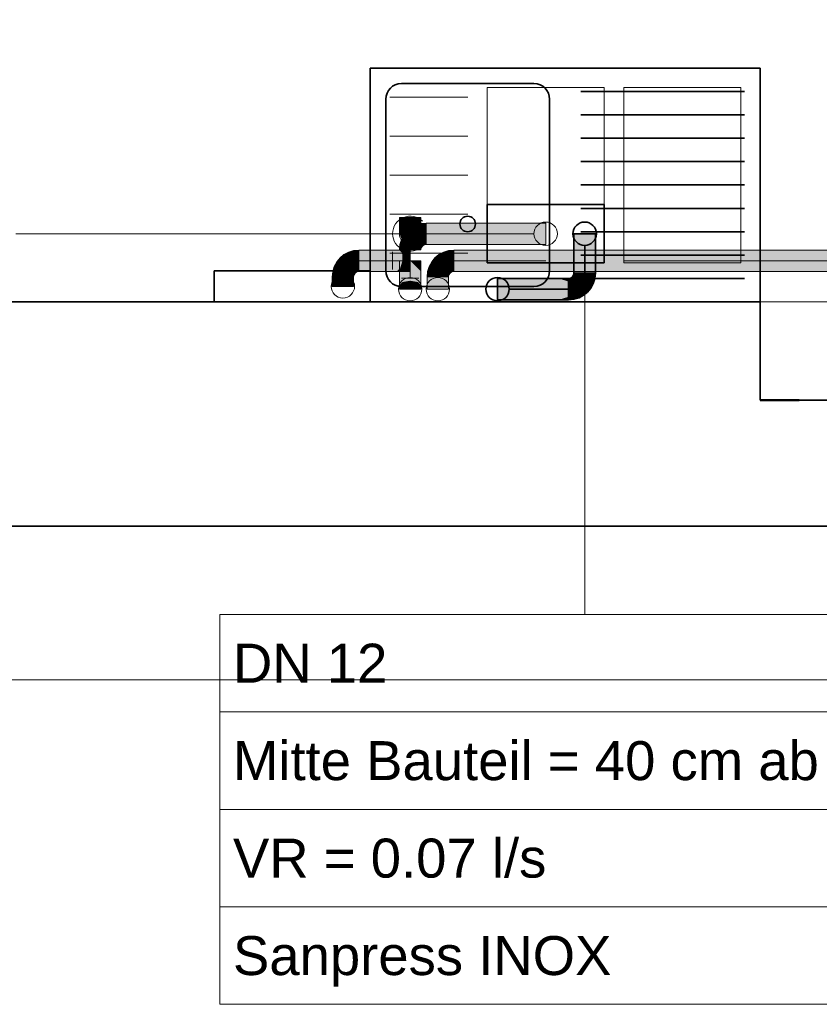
# Model space of a CAD drawing. Extents: x -155 to 515, y -70 to 524.
# Tile 5 of 9: x 218 to 259, y 185 to 236. Entities that reach past the tile are written whole.
import ezdxf
from ezdxf.lldxf.tags import DXFTag

# ---------------------------------------------------------------- set-up
doc = ezdxf.new("R2010")
doc.units = 0
doc.layers.get('0').update_dxf_attribs({"lineweight": 5})
for name, color, linetype, lineweight in [('0-Shading', 7, 'Continuous', 5), ('5_OG-BESTAND', 7, 'Continuous', 25), ('5_OG-HLSE', 7, 'Continuous', 25)]:
    doc.layers.add(name, color=color, linetype=linetype, lineweight=lineweight)
doc.layers.add('S_Einrichtung', color=7, linetype='Continuous', lineweight=35, true_color=0x9dff9d, plot=False)
for name, color, linetype, lineweight, true_color in [('S_Kaltwasser', 7, 'Continuous', 18, 0x006000), ('S_Kaltwasser_Beschriftung', 7, 'Continuous', 18, 0x005e00), ('S_Warmwasser', 1, 'fein_strichliert', 35, 0xff0000), ('S_Warmwasser_Beschriftung', 1, 'Continuous', 18, 0xff0000), ('X_Geometrie', 3, 'Continuous', 50, 0x00ff00)]:
    doc.layers.add(name, color=color, linetype=linetype, lineweight=lineweight, true_color=true_color)
doc.styles.get("Standard").update_dxf_attribs({"font": 'arial.ttf'})
tags = doc.linetypes.add('fein_strichliert', pattern=[4, 1, -2, 1]).pattern_tags.tags
tags[8:9] = [DXFTag(74, 4), DXFTag(75, 0), DXFTag(340, '0'), DXFTag(46, 0.0), DXFTag(50, 0.0), DXFTag(44, 0.0), DXFTag(45, 0.0)]
tags[6:7] = [DXFTag(74, 4), DXFTag(75, 0), DXFTag(340, '0'), DXFTag(46, 0.0), DXFTag(50, 0.0), DXFTag(44, 0.0), DXFTag(45, 0.0)]
tags[4:5] = [DXFTag(74, 4), DXFTag(75, 0), DXFTag(340, '0'), DXFTag(46, 0.0), DXFTag(50, 0.0), DXFTag(44, 0.0), DXFTag(45, 0.0)]
tags = doc.linetypes.add('PUNKT2_S9', pattern=[0.0005, 0, -0.0005]).pattern_tags.tags
tags[6:7] = [DXFTag(74, 4), DXFTag(75, 0), DXFTag(340, '0'), DXFTag(46, 1.0), DXFTag(50, 0.0), DXFTag(44, 0.0), DXFTag(45, 0.0)]
tags[4:5] = [DXFTag(74, 4), DXFTag(75, 0), DXFTag(340, '0'), DXFTag(46, 1.0), DXFTag(50, 0.0), DXFTag(44, 0.0), DXFTag(45, 0.0)]

# ---------------------------------------------------------------- blocks, each defined once
blk = doc.blocks.new('Shading-A06HT289NL', base_point=(238.822, 223.048))
at = {"layer": '0-Shading', "color": 98, "true_color": 0x004200}
for points in [[(238.045, 225.646), (237.884, 225.646), (238.045, 225.332), (237.884, 225.433)], [(238.944, 225.169), (238.903, 225.324), (238.652, 225.047), (238.571, 225.187)], [(238.984, 225.646), (238.822, 225.646), (238.984, 225.433), (238.822, 225.332)], [(239.259, 225.21), (239.259, 225.371), (238.944, 225.169), (238.903, 225.324)], [(245.383, 225.21), (245.383, 225.371), (239.259, 225.21), (239.259, 225.371)], [(238.207, 224.603), (238.4, 224.854), (238.073, 224.691), (238.286, 224.968)], [(238.652, 225.047), (238.571, 225.187), (238.4, 224.854), (238.286, 224.968)], [(238.086, 224.31), (237.93, 224.352), (238.045, 223.996), (237.884, 223.996)], [(238.207, 224.603), (238.068, 224.684), (238.086, 224.31), (237.93, 224.352)], [(238.073, 224.691), (238.068, 224.684), (238.08, 224.677)], [(238.207, 224.603), (238.073, 224.691), (238.08, 224.677)], [(238.954, 224.3), (238.95, 224.304), (238.881, 224.214)], [(238.886, 224.211), (238.962, 224.292), (238.881, 224.214), (238.954, 224.3)], [(239.02, 224.134), (239.064, 224.191), (238.886, 224.211), (238.962, 224.292)], [(239.049, 224.359), (239.04, 224.374), (238.954, 224.3), (238.95, 224.304)], [(238.962, 224.292), (239.057, 224.346), (238.954, 224.3), (239.049, 224.359)], [(239.064, 224.191), (239.121, 224.234), (238.962, 224.292), (239.057, 224.346)], [(239.158, 224.37), (239.146, 224.417), (239.057, 224.346), (239.04, 224.374)], [(239.121, 224.234), (239.187, 224.262), (239.057, 224.346), (239.158, 224.37)], [(239.259, 224.271), (239.259, 224.432), (239.187, 224.262), (239.146, 224.417)], [(239.259, 224.271), (241.227, 224.271), (239.259, 224.432), (242.165, 224.432)], [(241.227, 224.271), (245.383, 224.271), (242.165, 224.432), (245.383, 224.432)], [(234.835, 223.584), (234.949, 223.47), (235.12, 223.802), (235.201, 223.663)], [(235.12, 223.802), (235.201, 223.663), (235.452, 223.94), (235.494, 223.784)], [(235.452, 223.94), (235.494, 223.784), (235.808, 223.986), (235.808, 223.825)], [(237.882, 223.986), (235.808, 223.986), (238.022, 223.825), (235.808, 223.825)], [(238.434, 223.986), (237.882, 223.986), (238.434, 223.825), (238.022, 223.825)], [(238.993, 224.067), (238.837, 224.109), (238.984, 223.996), (238.822, 223.996)], [(238.886, 224.211), (238.881, 224.214), (238.837, 224.109)], [(238.993, 224.067), (239.02, 224.134), (238.837, 224.109), (238.886, 224.211)], [(240.071, 223.663), (239.99, 223.802), (239.819, 223.47), (239.705, 223.584)], [(240.364, 223.784), (240.322, 223.94), (240.071, 223.663), (239.99, 223.802)], [(240.678, 223.825), (240.678, 223.986), (240.364, 223.784), (240.322, 223.94)], [(240.678, 223.825), (250.381, 223.825), (240.678, 223.986), (250.542, 223.986)], [(250.381, 223.825), (280.394, 223.825), (250.542, 223.986), (280.394, 223.986)], [(234.617, 223.299), (234.48, 222.967), (234.686, 223.048), (234.542, 222.951)], [(234.617, 223.299), (234.756, 223.218), (234.835, 223.584), (234.949, 223.47)], [(234.617, 223.299), (234.686, 223.048), (234.756, 223.218)], [(238.045, 222.343), (238.045, 223.436), (237.884, 222.182), (237.884, 223.436)], [(238.822, 223.048), (238.874, 222.996), (238.822, 223.436)], [(238.822, 223.436), (238.874, 222.996), (238.984, 223.436), (238.984, 222.886)], [(239.556, 223.048), (239.626, 223.218), (239.35, 222.967), (239.487, 223.299)], [(239.819, 223.47), (239.705, 223.584), (239.626, 223.218), (239.487, 223.299)], [(234.433, 222.611), (234.594, 222.611), (234.48, 222.967), (234.635, 222.926)], [(234.542, 222.951), (234.635, 222.926), (234.686, 223.048)], [(235.43, 222.829), (235.387, 222.724), (235.435, 222.826)], [(235.387, 222.724), (235.542, 222.683), (235.435, 222.826), (235.57, 222.749)], [(235.504, 222.916), (235.499, 222.92), (235.43, 222.829)], [(235.512, 222.908), (235.504, 222.916), (235.435, 222.826), (235.43, 222.829)], [(235.435, 222.826), (235.57, 222.749), (235.512, 222.908), (235.613, 222.806)], [(235.593, 222.984), (235.59, 222.989), (235.499, 222.92)], [(235.504, 222.916), (235.598, 222.974), (235.499, 222.92), (235.593, 222.984)], [(235.606, 222.961), (235.598, 222.974), (235.512, 222.908), (235.504, 222.916)], [(235.512, 222.908), (235.613, 222.806), (235.606, 222.961), (235.67, 222.85)], [(235.703, 223.001), (235.695, 223.033), (235.598, 222.974), (235.59, 222.989)], [(235.708, 222.985), (235.703, 223.001), (235.606, 222.961), (235.598, 222.974)], [(235.606, 222.961), (235.67, 222.85), (235.708, 222.985), (235.737, 222.877)], [(235.808, 223.048), (235.695, 223.033), (235.808, 222.981), (235.708, 222.985)], [(235.708, 222.985), (235.737, 222.877), (235.808, 222.981), (235.808, 222.886)], [(237.92, 223.048), (235.808, 223.048), (237.737, 222.886), (235.808, 222.886)], [(238.045, 223.048), (237.92, 223.048), (237.884, 222.886), (237.737, 222.886)], [(238.434, 222.886), (238.434, 223.048), (237.884, 222.886), (238.045, 223.048)], [(238.822, 223.048), (238.968, 222.198), (238.874, 222.996)], [(238.822, 222.343), (238.968, 222.198), (238.822, 223.048)], [(238.874, 222.996), (238.968, 222.198), (238.984, 222.886), (238.984, 222.182)], [(239.464, 222.611), (239.339, 222.886), (239.303, 222.611)], [(239.412, 222.951), (239.35, 222.967), (239.339, 222.886)], [(239.464, 222.611), (239.505, 222.926), (239.339, 222.886), (239.412, 222.951)], [(239.556, 223.048), (239.35, 222.967), (239.412, 222.951)], [(239.505, 222.926), (239.556, 223.048), (239.412, 222.951)], [(240.44, 222.749), (240.3, 222.829), (240.412, 222.683), (240.257, 222.724)], [(240.483, 222.806), (240.369, 222.92), (240.44, 222.749), (240.3, 222.829)], [(240.54, 222.85), (240.46, 222.989), (240.483, 222.806), (240.369, 222.92)], [(240.607, 222.877), (240.565, 223.033), (240.54, 222.85), (240.46, 222.989)], [(240.678, 222.886), (240.678, 223.048), (240.607, 222.877), (240.565, 223.033)], [(240.678, 222.886), (250.542, 222.886), (240.678, 223.048), (250.381, 223.048)], [(250.381, 223.048), (250.542, 222.886), (274.486, 223.048), (272.039, 222.886)], [(234.433, 222.611), (234.433, 222.182), (234.594, 222.611), (234.594, 222.343)], [(234.433, 222.182), (234.433, 222.121), (234.594, 222.343), (234.594, 222.121)], [(235.372, 222.611), (235.533, 222.611), (235.387, 222.724), (235.542, 222.683)], [(235.372, 222.611), (235.372, 222.343), (235.533, 222.611), (235.533, 222.182)], [(235.372, 222.343), (235.372, 222.121), (235.533, 222.182), (235.533, 222.121)], [(238.045, 221.978), (238.045, 222.343), (237.884, 221.978), (237.884, 222.182)], [(238.984, 221.978), (238.984, 222.182), (238.822, 221.978), (238.822, 222.343)], [(239.464, 222.611), (239.303, 222.611), (239.464, 221.978), (239.303, 221.978)], [(240.412, 222.683), (240.257, 222.724), (240.403, 222.611), (240.242, 222.611)], [(240.403, 222.611), (240.242, 222.611), (240.403, 221.978), (240.242, 221.978)]]:
    blk.add_solid(points, dxfattribs=at)
at = {"layer": '0-Shading', "color": 98, "true_color": 0x004100}
for points in [[(238.045, 225.242), (238.045, 225.332), (237.884, 225.39), (237.884, 225.433)], [(238.045, 225.039), (238.045, 225.242), (237.884, 225.234), (237.884, 225.39)], [(238.984, 225.39), (238.984, 225.433), (238.822, 225.242), (238.822, 225.332)], [(238.984, 225.234), (238.984, 225.39), (238.822, 225.039), (238.822, 225.242)]]:
    blk.add_solid(points, dxfattribs=at)
at = {"layer": '0-Shading', "color": 98, "true_color": 0x005c00}
for points in [[(238.434, 225.646), (238.045, 225.646), (238.434, 225.29), (238.045, 225.332)], [(238.822, 225.646), (238.434, 225.646), (238.822, 225.332), (238.434, 225.29)], [(238.207, 224.603), (238.409, 224.528), (238.4, 224.854), (238.61, 224.644)], [(238.831, 224.736), (238.652, 225.047), (238.61, 224.644), (238.4, 224.854)], [(239.045, 224.793), (238.944, 225.169), (238.831, 224.736), (238.652, 225.047)], [(238.846, 224.711), (239.045, 224.793), (238.831, 224.736)], [(239.12, 224.513), (239.045, 224.793), (238.965, 224.504), (238.846, 224.711)], [(239.259, 224.821), (239.259, 225.21), (239.045, 224.793), (238.944, 225.169)], [(239.259, 224.515), (239.259, 224.821), (239.12, 224.513), (239.045, 224.793)], [(245.383, 224.884), (245.383, 225.21), (239.259, 224.884), (239.259, 225.21)], [(239.259, 224.884), (239.259, 224.821), (242.491, 224.884), (242.554, 224.821)], [(239.259, 224.432), (242.165, 224.432), (239.259, 224.821), (242.554, 224.821)], [(242.165, 224.432), (245.383, 224.432), (242.554, 224.821), (245.383, 224.821)], [(242.554, 224.821), (245.383, 224.821), (242.491, 224.884), (245.383, 224.884)], [(238.462, 224.21), (238.086, 224.31), (238.434, 223.996), (238.045, 223.996)], [(238.462, 224.21), (238.177, 224.53), (238.086, 224.31)], [(238.177, 224.53), (238.361, 224.498), (238.207, 224.603), (238.373, 224.507)], [(238.462, 224.21), (238.544, 224.409), (238.177, 224.53), (238.401, 224.491)], [(238.409, 224.528), (238.207, 224.603), (238.373, 224.507)], [(238.361, 224.498), (238.401, 224.491), (238.373, 224.507)], [(238.373, 224.507), (238.512, 224.49), (238.409, 224.528)], [(238.373, 224.507), (238.401, 224.491), (238.512, 224.49), (238.494, 224.477)], [(238.544, 224.409), (238.586, 224.463), (238.401, 224.491)], [(238.61, 224.644), (238.409, 224.528), (238.655, 224.6), (238.512, 224.49)], [(238.462, 224.21), (238.47, 224.207), (238.542, 224.405), (238.683, 224.263)], [(238.494, 224.477), (238.586, 224.463), (238.512, 224.49)], [(238.512, 224.49), (238.586, 224.463), (238.655, 224.6), (238.675, 224.579)], [(238.551, 224.404), (238.544, 224.409), (238.542, 224.405)], [(238.542, 224.405), (238.683, 224.263), (238.551, 224.404), (238.761, 224.283)], [(238.544, 224.409), (238.551, 224.404), (238.586, 224.463), (238.656, 224.404)], [(238.656, 224.404), (238.551, 224.404), (238.789, 224.292), (238.761, 224.283)], [(238.769, 224.486), (238.675, 224.579), (238.586, 224.463)], [(238.586, 224.463), (238.656, 224.404), (238.769, 224.486), (238.852, 224.402)], [(238.61, 224.644), (238.655, 224.6), (238.831, 224.736), (238.846, 224.711)], [(238.655, 224.6), (238.675, 224.579), (238.846, 224.711)], [(238.852, 224.402), (238.656, 224.404), (238.923, 224.332), (238.789, 224.292)], [(238.965, 224.504), (238.846, 224.711), (238.769, 224.486), (238.675, 224.579)], [(238.683, 224.263), (238.837, 224.109), (238.761, 224.283), (238.881, 224.214)], [(238.789, 224.292), (238.761, 224.283), (238.853, 224.238), (238.847, 224.234)], [(238.769, 224.486), (238.852, 224.402), (238.965, 224.504), (239.021, 224.408)], [(238.923, 224.332), (238.789, 224.292), (238.95, 224.304), (238.853, 224.238)], [(239.021, 224.408), (238.852, 224.402), (239.04, 224.374), (238.923, 224.332)], [(238.853, 224.238), (238.881, 224.214), (238.95, 224.304)], [(238.923, 224.332), (238.95, 224.304), (239.04, 224.374)], [(238.965, 224.504), (239.021, 224.408), (239.12, 224.513), (239.146, 224.417)], [(239.021, 224.408), (239.04, 224.374), (239.146, 224.417)], [(239.146, 224.417), (239.259, 224.432), (239.12, 224.513), (239.259, 224.515)], [(235.494, 223.784), (235.201, 223.663), (235.591, 223.422), (235.366, 223.377)], [(235.808, 223.825), (235.494, 223.784), (235.808, 223.436), (235.591, 223.422)], [(238.022, 223.825), (235.808, 223.825), (238.038, 223.436), (235.808, 223.436)], [(238.045, 223.825), (238.022, 223.825), (238.05, 223.793)], [(238.022, 223.825), (238.038, 223.436), (238.36, 223.436)], [(238.36, 223.436), (238.045, 223.825), (238.05, 223.793)], [(238.36, 223.436), (238.434, 223.436), (238.045, 223.825), (238.434, 223.825)], [(238.837, 224.109), (238.462, 224.21), (238.822, 223.996), (238.434, 223.996)], [(238.47, 224.207), (238.837, 224.109), (238.683, 224.263)], [(238.847, 224.234), (238.881, 224.214), (238.853, 224.238)], [(240.461, 223.422), (240.364, 223.784), (240.236, 223.377), (240.071, 223.663)], [(240.678, 223.436), (240.678, 223.825), (240.461, 223.422), (240.364, 223.784)], [(240.678, 223.436), (250.314, 223.436), (240.678, 223.825), (250.381, 223.825)], [(250.381, 223.825), (250.314, 223.436), (280.394, 223.825), (277.947, 223.436)], [(235.07, 223.268), (234.949, 223.47), (234.855, 223.161), (234.756, 223.218)], [(235.201, 223.663), (234.949, 223.47), (235.366, 223.377), (235.124, 223.295)], [(235.124, 223.295), (234.949, 223.47), (235.07, 223.268)], [(235.16, 223.26), (235.124, 223.295), (235.097, 223.223), (235.07, 223.268)], [(235.366, 223.377), (235.124, 223.295), (235.381, 223.351), (235.16, 223.26)], [(235.381, 223.351), (235.16, 223.26), (235.395, 223.326), (235.204, 223.215)], [(235.204, 223.215), (235.224, 223.195), (235.395, 223.326)], [(235.395, 223.326), (235.224, 223.195), (235.548, 223.062), (235.331, 223.088)], [(235.591, 223.422), (235.366, 223.377), (235.594, 223.408), (235.381, 223.351)], [(235.381, 223.351), (235.395, 223.326), (235.594, 223.408)], [(235.594, 223.408), (235.395, 223.326), (235.69, 223.051), (235.548, 223.062)], [(235.591, 223.422), (235.594, 223.408), (235.808, 223.436)], [(235.808, 223.436), (235.594, 223.408), (235.808, 223.048), (235.69, 223.051)], [(238.038, 223.436), (235.808, 223.436), (237.92, 223.048), (235.808, 223.048)], [(238.36, 223.436), (238.038, 223.436), (237.92, 223.048)], [(238.045, 223.048), (238.434, 223.048), (238.434, 223.436)], [(238.434, 222.41), (238.434, 223.436), (238.045, 222.343), (238.045, 223.436)], [(238.045, 223.048), (238.36, 223.436), (238.067, 223.178)], [(238.36, 223.436), (238.045, 223.048), (238.434, 223.436)], [(238.822, 223.048), (238.822, 223.436), (238.434, 223.436)], [(238.434, 222.41), (238.822, 222.343), (238.434, 223.436), (238.822, 223.048)], [(239.626, 223.218), (239.767, 223.182), (239.819, 223.47), (239.994, 223.295)], [(239.994, 223.295), (239.767, 223.182), (240.03, 223.26), (239.856, 223.159)], [(240.236, 223.377), (240.071, 223.663), (239.994, 223.295), (239.819, 223.47)], [(239.994, 223.295), (240.03, 223.26), (240.236, 223.377), (240.251, 223.351)], [(240.251, 223.351), (240.03, 223.26), (240.265, 223.326), (240.074, 223.215)], [(240.074, 223.215), (240.094, 223.195), (240.265, 223.326)], [(240.418, 223.062), (240.265, 223.326), (240.201, 223.088), (240.094, 223.195)], [(240.236, 223.377), (240.251, 223.351), (240.461, 223.422), (240.464, 223.408)], [(240.251, 223.351), (240.265, 223.326), (240.464, 223.408)], [(240.56, 223.051), (240.464, 223.408), (240.418, 223.062), (240.265, 223.326)], [(240.464, 223.408), (240.678, 223.436), (240.461, 223.422)], [(240.678, 223.048), (240.678, 223.436), (240.56, 223.051), (240.464, 223.408)], [(240.678, 223.048), (250.381, 223.048), (240.678, 223.436), (250.314, 223.436)], [(250.314, 223.436), (250.381, 223.048), (277.947, 223.436), (274.486, 223.048)], [(234.594, 222.611), (234.983, 222.611), (234.635, 222.926), (235.011, 222.825)], [(235.037, 223.027), (234.686, 223.048), (234.997, 222.829), (234.635, 222.926)], [(234.855, 223.161), (234.756, 223.218), (234.686, 223.048)], [(234.977, 223.091), (234.855, 223.161), (234.686, 223.048)], [(234.977, 223.091), (234.686, 223.048), (235.042, 223.054), (235.037, 223.027)], [(235.097, 223.223), (235.07, 223.268), (234.922, 223.123), (234.855, 223.161)], [(234.977, 223.091), (235.163, 223.114), (234.922, 223.123), (235.097, 223.223)], [(235.058, 223.101), (234.977, 223.091), (235.042, 223.054)], [(235.011, 222.825), (234.983, 222.611), (235.368, 222.729), (235.372, 222.611)], [(235.093, 223.024), (235.037, 223.027), (235.011, 222.825), (234.997, 222.829)], [(235.093, 223.024), (235.011, 222.825), (235.357, 222.872), (235.368, 222.729)], [(235.037, 223.027), (235.093, 223.024), (235.042, 223.054)], [(235.163, 223.114), (235.058, 223.101), (235.093, 223.024), (235.042, 223.054)], [(235.34, 223.012), (235.163, 223.114), (235.357, 222.872), (235.093, 223.024)], [(235.163, 223.114), (235.224, 223.195), (235.097, 223.223), (235.16, 223.26)], [(235.224, 223.195), (235.163, 223.114), (235.331, 223.088)], [(235.331, 223.088), (235.163, 223.114), (235.34, 223.012)], [(235.401, 223.018), (235.331, 223.088), (235.339, 223.018)], [(235.548, 223.062), (235.331, 223.088), (235.57, 223.023), (235.401, 223.018)], [(235.34, 223.012), (235.401, 223.018), (235.339, 223.018)], [(235.34, 223.012), (235.458, 222.943), (235.401, 223.018), (235.472, 222.947)], [(235.458, 222.943), (235.34, 223.012), (235.352, 222.912)], [(235.43, 222.829), (235.499, 222.92), (235.352, 222.912), (235.458, 222.943)], [(235.43, 222.829), (235.352, 222.912), (235.357, 222.872)], [(235.368, 222.729), (235.387, 222.724), (235.357, 222.872), (235.43, 222.829)], [(235.57, 223.023), (235.401, 223.018), (235.59, 222.989), (235.472, 222.947)], [(235.458, 222.943), (235.499, 222.92), (235.472, 222.947)], [(235.472, 222.947), (235.499, 222.92), (235.59, 222.989)], [(235.69, 223.051), (235.548, 223.062), (235.695, 223.033), (235.57, 223.023)], [(235.57, 223.023), (235.59, 222.989), (235.695, 223.033)], [(235.69, 223.051), (235.695, 223.033), (235.808, 223.048)], [(237.92, 223.048), (238.045, 223.048), (238.067, 223.178)], [(239.853, 222.611), (239.867, 222.829), (239.464, 222.611), (239.505, 222.926)], [(239.505, 222.926), (239.867, 222.829), (239.556, 223.048), (239.868, 222.834)], [(239.556, 223.048), (239.725, 223.161), (239.626, 223.218)], [(239.725, 223.161), (239.556, 223.048), (239.792, 223.123), (239.728, 223.073)], [(239.556, 223.048), (239.868, 222.834), (239.847, 223.091), (239.912, 223.054)], [(239.767, 223.182), (239.626, 223.218), (239.725, 223.161)], [(239.725, 223.161), (239.792, 223.123), (239.767, 223.182), (239.856, 223.159)], [(239.728, 223.073), (239.847, 223.091), (239.792, 223.123)], [(239.856, 223.159), (239.792, 223.123), (239.925, 223.101), (239.847, 223.091)], [(239.847, 223.091), (239.912, 223.054), (239.928, 223.101)], [(239.853, 222.611), (239.881, 222.825), (239.867, 222.829)], [(240.242, 222.611), (240.238, 222.729), (239.853, 222.611), (239.881, 222.825)], [(240.03, 223.26), (239.856, 223.159), (240.074, 223.215), (239.965, 223.132)], [(239.856, 223.159), (239.925, 223.101), (239.965, 223.132)], [(239.867, 222.829), (239.881, 222.825), (239.868, 222.834)], [(239.876, 222.872), (239.868, 222.834), (239.963, 223.024), (239.881, 222.825)], [(239.912, 223.054), (239.876, 222.872), (239.963, 223.024)], [(240.227, 222.872), (239.963, 223.024), (240.238, 222.729), (239.881, 222.825)], [(239.912, 223.054), (239.963, 223.024), (239.928, 223.101), (240.033, 223.114)], [(239.925, 223.101), (240.033, 223.114), (239.965, 223.132)], [(239.963, 223.024), (240.227, 222.872), (240.033, 223.114), (240.222, 222.912)], [(239.965, 223.132), (240.033, 223.114), (240.074, 223.215), (240.094, 223.195)], [(240.201, 223.088), (240.094, 223.195), (240.033, 223.114)], [(240.033, 223.114), (240.222, 222.912), (240.201, 223.088)], [(240.201, 223.088), (240.209, 223.018), (240.271, 223.018)], [(240.201, 223.088), (240.271, 223.018), (240.418, 223.062), (240.44, 223.023)], [(240.271, 223.018), (240.209, 223.018), (240.342, 222.947), (240.33, 222.944)], [(240.33, 222.944), (240.209, 223.018), (240.223, 222.912), (240.222, 222.912)], [(240.222, 222.912), (240.227, 222.872), (240.276, 222.855), (240.266, 222.849)], [(240.369, 222.92), (240.33, 222.944), (240.276, 222.855), (240.223, 222.912)], [(240.266, 222.849), (240.227, 222.872), (240.231, 222.827)], [(240.231, 222.827), (240.236, 222.755), (240.266, 222.849), (240.247, 222.768)], [(240.236, 222.755), (240.238, 222.729), (240.247, 222.768)], [(240.247, 222.768), (240.238, 222.729), (240.3, 222.829), (240.257, 222.724)], [(240.266, 222.849), (240.247, 222.768), (240.3, 222.829)], [(240.266, 222.849), (240.3, 222.829), (240.276, 222.855)], [(240.44, 223.023), (240.271, 223.018), (240.46, 222.989), (240.342, 222.947)], [(240.3, 222.829), (240.369, 222.92), (240.276, 222.855)], [(240.33, 222.944), (240.369, 222.92), (240.342, 222.947)], [(240.342, 222.947), (240.369, 222.92), (240.46, 222.989)], [(240.418, 223.062), (240.44, 223.023), (240.56, 223.051), (240.565, 223.033)], [(240.44, 223.023), (240.46, 222.989), (240.565, 223.033)], [(240.565, 223.033), (240.678, 223.048), (240.56, 223.051)], [(234.594, 222.611), (234.594, 222.343), (234.983, 222.611), (234.983, 222.41)], [(234.983, 222.41), (234.594, 222.343), (234.744, 222.121), (234.594, 222.121)], [(234.983, 222.41), (234.744, 222.121), (234.983, 222.233)], [(234.983, 222.611), (234.983, 222.41), (235.372, 222.611), (235.372, 222.343)], [(235.316, 222.353), (234.983, 222.41), (234.983, 222.233)], [(235.372, 222.343), (235.316, 222.353), (234.983, 222.121), (234.983, 222.233)], [(235.372, 222.343), (234.983, 222.121), (235.372, 222.121)], [(235.372, 222.611), (235.387, 222.724), (235.368, 222.729)], [(238.434, 221.978), (238.434, 222.41), (238.045, 221.978), (238.045, 222.343)], [(238.822, 221.978), (238.822, 222.343), (238.434, 221.978), (238.434, 222.41)], [(239.853, 222.611), (239.464, 222.611), (239.853, 221.978), (239.464, 221.978)], [(240.242, 222.611), (239.853, 222.611), (240.242, 221.978), (239.853, 221.978)], [(240.238, 222.729), (240.24, 222.689), (240.257, 222.724)], [(240.24, 222.689), (240.242, 222.611), (240.257, 222.724)], [(234.744, 222.121), (234.983, 222.121), (234.983, 222.233)]]:
    blk.add_solid(points, dxfattribs=at)
at = {"layer": '0-Shading', "color": 98, "true_color": 0x005900}
for points in [[(238.434, 225.181), (238.434, 225.29), (238.045, 225.242), (238.045, 225.332)], [(238.822, 225.242), (238.822, 225.332), (238.434, 225.181), (238.434, 225.29)], [(238.045, 225.039), (238.251, 225.21), (238.045, 225.242)], [(238.045, 225.039), (238.434, 224.959), (238.251, 225.21), (238.434, 225.112)], [(238.434, 225.112), (238.434, 225.181), (238.251, 225.21)], [(238.434, 224.959), (238.822, 225.039), (238.616, 225.21), (238.822, 225.242)], [(238.434, 224.959), (238.616, 225.21), (238.434, 225.112)], [(238.616, 225.21), (238.434, 225.181), (238.434, 225.112)]]:
    blk.add_solid(points, dxfattribs=at)
at = {"layer": '0-Shading', "color": 98, "true_color": 0x003e00}
for points in [[(238.045, 225.039), (237.884, 225.234), (238.045, 224.788), (237.884, 225.063)], [(238.984, 225.234), (238.822, 225.039), (238.984, 225.063), (238.822, 224.788)]]:
    blk.add_solid(points, dxfattribs=at)
at = {"layer": '0-Shading', "color": 98, "true_color": 0x003b00}
for points in [[(238.045, 224.788), (237.884, 225.063), (238.045, 224.595), (237.884, 224.932)], [(238.984, 225.063), (238.822, 224.788), (238.984, 224.932), (238.822, 224.595)]]:
    blk.add_solid(points, dxfattribs=at)
at = {"layer": '0-Shading', "color": 98, "true_color": 0x003700}
for points in [[(238.045, 224.595), (237.884, 224.932), (238.045, 224.474), (237.884, 224.849)], [(238.984, 224.932), (238.822, 224.595), (238.984, 224.849), (238.822, 224.474)]]:
    blk.add_solid(points, dxfattribs=at)
at = {"layer": '0-Shading', "color": 98, "true_color": 0x003200}
for points in [[(238.045, 224.474), (237.884, 224.849), (238.045, 224.432), (237.884, 224.821)], [(238.984, 224.849), (238.822, 224.474), (238.984, 224.821), (238.822, 224.432)]]:
    blk.add_solid(points, dxfattribs=at)
at = {"layer": '0-Shading', "color": 98, "true_color": 0x005300}
for points in [[(238.434, 224.754), (238.434, 224.959), (238.045, 224.788), (238.045, 225.039)], [(238.434, 224.754), (238.045, 224.788), (238.301, 224.713)], [(238.822, 224.788), (238.822, 225.039), (238.434, 224.754), (238.434, 224.959)], [(238.822, 224.788), (238.434, 224.754), (238.566, 224.713)], [(238.434, 224.674), (238.434, 224.754), (238.301, 224.713)], [(238.434, 224.754), (238.434, 224.674), (238.566, 224.713)]]:
    blk.add_solid(points, dxfattribs=at)
at = {"layer": '0-Shading', "color": 98, "true_color": 0x004b00}
for points in [[(238.301, 224.713), (238.045, 224.788), (238.084, 224.581), (238.045, 224.595)], [(238.822, 224.595), (238.822, 224.788), (238.783, 224.581), (238.566, 224.713)], [(238.434, 224.455), (238.434, 224.674), (238.084, 224.581), (238.301, 224.713)], [(238.594, 224.696), (238.566, 224.713), (238.434, 224.455), (238.434, 224.674)], [(238.594, 224.696), (238.434, 224.455), (238.702, 224.551)], [(238.783, 224.581), (238.594, 224.696), (238.702, 224.551)]]:
    blk.add_solid(points, dxfattribs=at)
at = {"layer": '0-Shading', "color": 14, "true_color": 0xb00000}
for points in [[(246.833, 222.803), (246.994, 222.803), (246.833, 224.821), (246.994, 224.821)], [(247.772, 222.803), (247.933, 222.803), (247.772, 224.821), (247.933, 224.821)], [(246.055, 222.528), (242.913, 222.528), (246.558, 222.366), (242.913, 222.366)], [(246.558, 222.528), (246.055, 222.528), (246.558, 222.441)], [(246.055, 222.528), (246.558, 222.366), (246.558, 222.441)], [(246.558, 221.589), (242.913, 221.589), (246.055, 221.428), (242.913, 221.428)], [(246.558, 221.589), (246.055, 221.428), (246.558, 221.514)], [(246.055, 221.428), (246.558, 221.428), (246.558, 221.514)]]:
    blk.add_solid(points, dxfattribs=at)
at = {"layer": '0-Shading', "color": 1, "true_color": 0xf50000}
for points in [[(246.994, 222.803), (247.383, 222.803), (246.994, 224.821), (247.383, 224.821)], [(247.383, 222.803), (247.772, 222.803), (247.383, 224.821), (247.772, 224.821)], [(247.182, 222.693), (246.994, 222.803), (247.113, 222.654), (246.979, 222.69)], [(247.374, 222.803), (246.994, 222.803), (247.182, 222.693)], [(247.383, 222.803), (247.374, 222.803), (247.355, 222.593), (247.182, 222.693)], [(247.37, 222.602), (247.383, 222.803), (247.355, 222.593)], [(247.383, 222.803), (247.368, 222.585), (247.772, 222.803), (247.73, 222.488)], [(246.558, 222.366), (242.913, 222.366), (244.111, 221.978), (242.913, 221.978)], [(246.558, 222.366), (244.111, 221.978), (246.558, 221.978)], [(246.558, 222.366), (246.558, 221.978), (246.671, 222.381), (246.771, 222.006)], [(246.776, 222.425), (246.671, 222.381), (246.795, 222.391)], [(246.671, 222.381), (246.771, 222.006), (246.795, 222.391), (246.97, 222.088)], [(246.894, 222.467), (246.866, 222.494), (246.776, 222.425)], [(246.964, 222.396), (246.894, 222.467), (246.795, 222.391), (246.776, 222.425)], [(246.795, 222.391), (246.97, 222.088), (246.964, 222.396), (247.141, 222.219)], [(246.969, 222.565), (246.935, 222.584), (246.866, 222.494)], [(246.894, 222.467), (247.055, 222.515), (246.866, 222.494), (246.969, 222.565)], [(247.265, 222.394), (247.055, 222.515), (246.964, 222.396), (246.894, 222.467)], [(247.004, 222.665), (246.979, 222.69), (246.935, 222.584)], [(246.969, 222.565), (247.052, 222.616), (246.935, 222.584), (247.004, 222.665)], [(246.964, 222.396), (247.141, 222.219), (247.265, 222.394), (247.272, 222.39)], [(247.055, 222.515), (247.133, 222.535), (246.969, 222.565), (247.052, 222.616)], [(247.017, 222.68), (246.979, 222.69), (247.004, 222.665)], [(247.052, 222.616), (247.113, 222.654), (247.004, 222.665), (247.017, 222.68)], [(247.133, 222.535), (247.346, 222.591), (247.052, 222.616), (247.113, 222.654)], [(247.274, 222.394), (247.133, 222.535), (247.265, 222.394), (247.055, 222.515)], [(247.355, 222.593), (247.182, 222.693), (247.346, 222.591), (247.113, 222.654)], [(247.355, 222.589), (247.346, 222.591), (247.274, 222.394), (247.133, 222.535)], [(247.285, 222.293), (247.324, 222.36), (247.141, 222.219), (247.272, 222.39)], [(247.285, 222.293), (247.141, 222.219), (247.162, 222.199)], [(247.206, 222.154), (247.285, 222.293), (247.162, 222.199)], [(247.265, 222.188), (247.306, 222.309), (247.206, 222.154), (247.285, 222.293)], [(247.241, 222.119), (247.416, 221.944), (247.324, 222.36), (247.609, 222.196)], [(247.265, 222.394), (247.272, 222.39), (247.274, 222.394)], [(247.274, 222.394), (247.272, 222.39), (247.333, 222.41), (247.324, 222.36)], [(247.368, 222.585), (247.355, 222.589), (247.333, 222.41), (247.274, 222.394)], [(247.306, 222.309), (247.324, 222.36), (247.285, 222.293)], [(247.324, 222.36), (247.609, 222.196), (247.368, 222.585), (247.73, 222.488)], [(247.346, 222.591), (247.355, 222.589), (247.355, 222.593)], [(247.368, 222.585), (247.37, 222.602), (247.355, 222.589), (247.355, 222.593)], [(242.913, 221.978), (242.913, 221.589), (246.558, 221.978), (246.558, 221.589)], [(246.771, 222.006), (246.558, 221.978), (246.775, 221.992)], [(246.558, 221.978), (246.558, 221.589), (246.775, 221.992), (246.872, 221.63)], [(246.972, 222.059), (246.97, 222.088), (246.771, 222.006)], [(246.775, 221.992), (246.974, 222.031), (246.771, 222.006), (246.972, 222.059)], [(246.994, 221.68), (246.974, 222.031), (246.872, 221.63), (246.775, 221.992)], [(247.162, 222.199), (247.141, 222.219), (246.97, 222.088)], [(246.985, 222.063), (247.206, 222.154), (246.97, 222.088), (247.162, 222.199)], [(246.985, 222.063), (246.97, 222.088), (246.972, 222.059)], [(246.974, 222.031), (247, 222.037), (246.972, 222.059), (246.985, 222.063)], [(247.108, 221.85), (247, 222.037), (246.994, 221.68), (246.974, 222.031)], [(247, 222.037), (247.241, 222.119), (246.985, 222.063), (247.206, 222.154)], [(246.994, 221.68), (247.165, 221.751), (247.108, 221.85)], [(247.241, 222.119), (247, 222.037), (247.108, 221.85)], [(247.108, 221.85), (247.165, 221.751), (247.241, 222.119), (247.416, 221.944)], [(247.206, 222.154), (247.241, 222.119), (247.265, 222.188)]]:
    blk.add_solid(points, dxfattribs=at)
at = {"layer": '0-Shading', "color": 98, "true_color": 0x004000}
for points in [[(238.084, 224.581), (238.045, 224.595), (238.084, 224.458), (238.045, 224.474)], [(238.434, 224.318), (238.434, 224.455), (238.084, 224.458), (238.084, 224.581)], [(238.783, 224.458), (238.783, 224.506), (238.434, 224.455), (238.702, 224.551)], [(238.783, 224.458), (238.434, 224.455), (238.434, 224.318)], [(238.783, 224.506), (238.783, 224.581), (238.702, 224.551)], [(238.822, 224.474), (238.822, 224.595), (238.783, 224.458), (238.783, 224.581)]]:
    blk.add_solid(points, dxfattribs=at)
at = {"layer": '0-Shading', "color": 98, "true_color": 0x003500}
for points in [[(238.084, 224.458), (238.045, 224.474), (238.301, 224.326), (238.045, 224.432)], [(238.434, 224.271), (238.434, 224.318), (238.301, 224.326), (238.084, 224.458)], [(238.783, 224.458), (238.434, 224.318), (238.566, 224.326), (238.434, 224.271)], [(238.822, 224.432), (238.822, 224.474), (238.566, 224.326), (238.783, 224.458)]]:
    blk.add_solid(points, dxfattribs=at)
at = {"layer": '0-Shading', "color": 14, "true_color": 0xaf0000}
for points in [[(246.833, 222.803), (246.823, 222.731), (246.994, 222.803), (246.976, 222.69)], [(246.976, 222.69), (246.979, 222.69), (246.994, 222.803)], [(247.73, 222.488), (247.886, 222.447), (247.772, 222.803), (247.933, 222.803)], [(246.629, 222.537), (246.558, 222.528), (246.656, 222.437), (246.558, 222.441)], [(246.558, 222.441), (246.558, 222.366), (246.656, 222.437), (246.671, 222.381)], [(246.695, 222.564), (246.629, 222.537), (246.755, 222.46), (246.656, 222.437)], [(246.755, 222.46), (246.656, 222.437), (246.77, 222.435), (246.67, 222.384)], [(246.67, 222.384), (246.671, 222.381), (246.77, 222.435), (246.776, 222.425)], [(246.752, 222.608), (246.695, 222.564), (246.848, 222.512), (246.755, 222.46)], [(246.796, 222.665), (246.752, 222.608), (246.925, 222.59), (246.848, 222.512)], [(246.848, 222.512), (246.755, 222.46), (246.77, 222.435)], [(246.848, 222.512), (246.77, 222.435), (246.866, 222.494), (246.776, 222.425)], [(246.823, 222.731), (246.796, 222.665), (246.976, 222.69), (246.925, 222.59)], [(246.925, 222.59), (246.848, 222.512), (246.93, 222.588), (246.854, 222.506)], [(246.854, 222.506), (246.866, 222.494), (246.93, 222.588), (246.935, 222.584)], [(246.976, 222.69), (246.925, 222.59), (246.979, 222.69), (246.93, 222.588)], [(246.93, 222.588), (246.935, 222.584), (246.979, 222.69)], [(247.609, 222.196), (247.749, 222.115), (247.73, 222.488), (247.886, 222.447)], [(247.165, 221.751), (247.245, 221.612), (247.416, 221.944), (247.53, 221.83)], [(247.416, 221.944), (247.53, 221.83), (247.609, 222.196), (247.749, 222.115)], [(246.872, 221.63), (246.558, 221.589), (246.877, 221.611), (246.558, 221.514)], [(246.877, 221.611), (246.558, 221.514), (246.833, 221.464), (246.558, 221.428)], [(246.877, 221.611), (246.833, 221.464), (246.897, 221.536)], [(246.833, 221.464), (246.914, 221.474), (246.897, 221.536)], [(246.994, 221.68), (246.872, 221.63), (246.877, 221.611)], [(246.994, 221.68), (246.877, 221.611), (246.897, 221.536)], [(246.914, 221.474), (247.165, 221.751), (246.897, 221.536), (246.994, 221.68)], [(247.165, 221.751), (246.914, 221.474), (247.245, 221.612)]]:
    blk.add_solid(points, dxfattribs=at)
blk = doc.blocks.new('Referenz-A06HT28FNL', base_point=(-136.693, -45.756))
at = {"layer": '5_OG-BESTAND', "color": 0, "lineweight": 35}
for p, q in [((256.384, 221.32), (185.859, 221.32)), ((256.384, 221.32), (256.384, 216.284)), ((256.384, 216.284), (274.139, 216.284)), ((97.581, 209.813), (302.297, 209.813))]:
    blk.add_line(p, q, dxfattribs=at)
at = {"layer": '5_OG-BESTAND', "color": 0, "lineweight": 13}
blk.add_line((256.384, 221.32), (274.139, 221.32), dxfattribs=at)
at = {"layer": '5_OG-BESTAND', "color": 0, "linetype": 'PUNKT2_S9', "lineweight": 13, "ltscale": 0.13}
blk.add_line((320.482, 201.93), (-76.124, 201.93), dxfattribs=at)
at = {"layer": '5_OG-HLSE', "color": 0, "lineweight": 13}
for p, q in [((256.384, 233.321), (236.384, 233.321)), ((236.384, 233.321), (236.384, 221.321)), ((256.384, 221.321), (256.384, 233.321)), ((242.384, 232.321), (242.384, 223.321)), ((248.384, 232.321), (242.384, 232.321)), ((248.384, 223.321), (248.384, 232.321)), ((255.384, 232.321), (249.384, 232.321)), ((249.384, 232.321), (249.384, 223.321)), ((255.384, 223.321), (255.384, 232.321)), ((241.384, 231.821), (237.384, 231.821)), ((241.384, 229.821), (237.384, 229.821)), ((241.384, 227.821), (237.384, 227.821)), ((241.384, 225.821), (237.384, 225.821)), ((241.384, 223.821), (237.384, 223.821)), ((242.384, 223.321), (248.384, 223.321)), ((249.384, 223.321), (255.384, 223.321)), ((236.384, 221.321), (256.384, 221.321))]:
    blk.add_line(p, q, dxfattribs=at)
blk = doc.blocks.new('Spüle-A06HT28HNL', base_point=(236.383, 221.321))
at = {"color": 0, "linetype": 'ByBlock', "lineweight": -2, "ltscale": 0.35}
for p, q in [((256.383, 233.321), (236.383, 233.321)), ((236.383, 233.321), (236.383, 221.321)), ((256.383, 221.321), (256.383, 233.321)), ((237.983, 232.521), (244.783, 232.521)), ((247.183, 232.121), (255.583, 232.121)), ((237.183, 222.921), (237.183, 231.721)), ((245.583, 231.721), (245.583, 222.921)), ((247.183, 230.921), (255.583, 230.921)), ((247.183, 229.721), (255.583, 229.721)), ((247.183, 228.521), (255.583, 228.521)), ((247.183, 227.321), (255.583, 227.321)), ((247.183, 226.121), (255.583, 226.121)), ((247.183, 224.921), (255.583, 224.921)), ((247.183, 223.721), (255.583, 223.721)), ((247.183, 222.521), (255.583, 222.521)), ((244.783, 222.121), (237.983, 222.121)), ((236.383, 221.321), (256.383, 221.321))]:
    blk.add_line(p, q, dxfattribs=at)
blk.add_circle((241.383, 225.321), 0.4, dxfattribs=at)
for centre, major_axis in [((237.983, 231.721), (0, 0.8)), ((244.783, 231.721), (0.8, 0)), ((237.983, 222.921), (-0.8, 0)), ((244.783, 222.921), (0, -0.8))]:
    blk.add_ellipse(centre, major_axis=major_axis, ratio=1, start_param=0, end_param=1.570796, dxfattribs=at)
blk = doc.blocks.new('Anschluss-Element-A06HT28JNL', base_point=(242.313, 221.378))
at = {"color": 0, "linetype": 'Continuous', "lineweight": -2, "ltscale": 0.35}
blk.add_circle((242.913, 221.978), 0.6, dxfattribs=at)
blk = doc.blocks.new('Anschluss-Element-A06HT28LNL', base_point=(239.253, 221.378))
at = {"color": 0, "lineweight": -2}
blk.add_circle((239.853, 221.978), 0.6, dxfattribs=at)
blk = doc.blocks.new('Anschluss-Element-A06HT28NNL', base_point=(237.834, 221.378))
at = {"color": 0, "lineweight": -2}
blk.add_circle((238.434, 221.978), 0.6, dxfattribs=at)
blk = doc.blocks.new('Trinkwassererwärmer unmittelbar beheizt-A06HT28PNL', base_point=(242.383, 223.321))
at = {"color": 0, "linetype": 'ByBlock', "lineweight": -2, "ltscale": 0.35}
for p, q in [((242.383, 226.321), (248.383, 226.321)), ((242.383, 223.321), (242.383, 226.321)), ((248.383, 223.321), (248.383, 226.321)), ((242.383, 223.321), (248.383, 223.321))]:
    blk.add_line(p, q, dxfattribs=at)
at = {"layer": 'S_Kaltwasser'}
blk.add_circle((245.383, 224.821), 0.6, dxfattribs=at)
at = {"layer": 'S_Warmwasser', "linetype": 'ByBlock', "lineweight": -2, "ltscale": 0.35}
blk.add_circle((247.383, 224.821), 0.6, dxfattribs=at)
blk = doc.blocks.new('Sanpress INOX-A06HT28RNL', base_point=(243.513, 221.978))
at = {"color": 0, "linetype": 'ByBlock', "lineweight": -2, "ltscale": 0.35}
for p, q in [((247.383, 221.978), (247.383, 224.221)), ((243.513, 221.978), (247.383, 221.978))]:
    blk.add_line(p, q, dxfattribs=at)
blk = doc.blocks.new('Bauteilbeschriftung-A06HT28TNL', base_point=(228.679, 185.288))
at = {"color": 0, "linetype": 'ByBlock', "lineweight": -2, "ltscale": 0.18}
blk.add_line((247.383, 205.288), (247.383, 221.978), dxfattribs=at)
at = {"color": 0, "lineweight": -2}
for p, q in [((228.679, 205.288), (266.086, 205.288)), ((228.679, 185.288), (228.679, 205.288)), ((266.086, 205.288), (266.086, 185.288)), ((228.679, 200.288), (266.086, 200.288)), ((228.679, 195.288), (266.086, 195.288)), ((228.679, 190.288), (266.086, 190.288)), ((266.086, 185.288), (228.679, 185.288))]:
    blk.add_line(p, q, dxfattribs=at)
at = {"color": 0, "linetype": 'ByBlock', "lineweight": -2, "ltscale": 0.18, "char_height": 2, "attachment_point": 1}
for s, insert in [('{\\fArial;DN 12}', (229.346, 203.788)), ('{\\fArial;Mitte Bauteil = 40 cm ab FFB}', (229.346, 198.788)), ('{\\fArial;VR = 0.07 l/s}', (229.346, 193.788)), ('{\\fArial;Sanpress INOX}', (229.346, 188.788))]:
    blk.add_mtext(s, dxfattribs=dict(at, insert=insert))
blk = doc.blocks.new('Spülstation-A06HT28XNL', base_point=(228.383, 221.321))
at = {"color": 0, "linetype": 'ByBlock', "lineweight": -2, "ltscale": 0.35}
for p, q in [((228.383, 221.321), (228.383, 222.921)), ((228.383, 222.921), (236.383, 222.921)), ((236.383, 222.921), (236.383, 221.321)), ((236.383, 221.321), (228.383, 221.321))]:
    blk.add_line(p, q, dxfattribs=at)
blk = doc.blocks.new('Anschluss-Element-A06HT28ZNL', base_point=(234.383, 221.521))
at = {"color": 0, "lineweight": -2}
blk.add_circle((234.983, 222.121), 0.6, dxfattribs=at)
blk = doc.blocks.new('Sanpress INOX-A06HT291NL', base_point=(237.534, 223.436))
at = {"color": 0, "linetype": 'ByBlock', "lineweight": -2, "ltscale": 0.18}
for p, q in [((244.783, 224.821), (238.434, 224.821)), ((238.434, 223.921), (238.434, 223.436))]:
    blk.add_line(p, q, dxfattribs=at)
at = {"color": 0, "lineweight": -2}
blk.add_ellipse((238.434, 224.821), major_axis=(0.636, 0.636), ratio=1, start_param=0, end_param=4.712389, dxfattribs=at)
blk = doc.blocks.new('Bauteilbeschriftung-A06HT293NL', base_point=(180.795, 214.821))
at = {"color": 0, "linetype": 'ByBlock', "lineweight": -2, "ltscale": 0.18}
blk.add_line((218.203, 224.821), (238.434, 224.821), dxfattribs=at)
blk = doc.blocks.new('Sanpress INOX-A06HT295NL', base_point=(234.983, 222.721))
at = {"color": 0, "linetype": 'ByBlock', "lineweight": -2, "ltscale": 0.18}
for p, q in [((234.983, 222.721), (234.983, 223.436)), ((234.983, 223.436), (238.434, 223.436))]:
    blk.add_line(p, q, dxfattribs=at)
blk = doc.blocks.new('Sanpress INOX-A06HT297NL', base_point=(238.434, 222.578))
at = {"color": 0, "linetype": 'ByBlock', "lineweight": -2, "ltscale": 0.18}
blk.add_line((238.434, 223.436), (238.434, 222.578), dxfattribs=at)
blk = doc.blocks.new('T-Stück-A06HT299NL', base_point=(237.534, 222.536))
at = {"color": 0, "lineweight": -2}
for p, q in [((238.884, 224.336), (237.984, 224.336)), ((237.534, 223.886), (237.534, 222.986)), ((237.984, 222.536), (238.884, 222.536))]:
    blk.add_line(p, q, dxfattribs=at)
blk = doc.blocks.new('Sanpress INOX-A06HT29FNL', base_point=(239.853, 222.578))
at = {"color": 0, "linetype": 'ByBlock', "lineweight": -2, "ltscale": 0.18}
for p, q in [((245.383, 223.436), (239.853, 223.436)), ((239.853, 223.436), (239.853, 222.578)), ((281.219, 223.436), (249.383, 223.436))]:
    blk.add_line(p, q, dxfattribs=at)
blk = doc.blocks.new('Bauteilbeschriftung-A06HT29HNL', base_point=(248.684, 223.436))
at = {"color": 0, "lineweight": -2}
for p, q in [((248.684, 257.834), (286.867, 257.834)), ((248.684, 237.834), (248.684, 257.834)), ((286.867, 257.834), (286.867, 237.834)), ((248.684, 252.834), (286.867, 252.834)), ((248.684, 247.834), (286.867, 247.834)), ((248.684, 242.834), (286.867, 242.834)), ((286.867, 237.834), (248.684, 237.834))]:
    blk.add_line(p, q, dxfattribs=at)
at = {"color": 0, "linetype": 'ByBlock', "lineweight": -2, "ltscale": 0.18}
blk.add_line((267.776, 237.834), (267.776, 223.436), dxfattribs=at)
at = {"color": 0, "linetype": 'ByBlock', "lineweight": -2, "ltscale": 0.18, "char_height": 2, "attachment_point": 1}
for s, insert in [('{\\fArial;DN 12}', (249.351, 256.334)), ('{\\fArial;Mitte Bauteil = 8.5 cm ab FFB}', (249.351, 251.334)), ('{\\fArial;VR = 0.14 l/s}', (249.351, 246.334)), ('{\\fArial;Sanpress INOX}', (249.351, 241.334))]:
    blk.add_mtext(s, dxfattribs=dict(at, insert=insert))
blk = doc.blocks.new('Geometrie-A06HT29JNL', base_point=(234.433, 221.428))
at = {"layer": 'S_Kaltwasser'}
for p, q in [((238.984, 225.646), (237.884, 225.646)), ((237.884, 225.646), (237.884, 225.433)), ((237.884, 225.433), (237.884, 225.234)), ((238.984, 225.646), (238.984, 225.433)), ((238.984, 225.433), (238.984, 225.234)), ((239.259, 224.271), (239.259, 225.371)), ((245.383, 225.371), (239.259, 225.371)), ((239.259, 225.049), (239.259, 225.371)), ((245.383, 225.049), (245.383, 225.371)), ((237.884, 225.234), (237.884, 225.063)), ((237.884, 225.063), (237.884, 224.932)), ((237.884, 224.932), (237.884, 224.849)), ((237.884, 224.849), (237.884, 224.821)), ((238.984, 225.234), (238.984, 225.063)), ((238.984, 225.063), (238.984, 224.932)), ((238.984, 224.932), (238.984, 224.849)), ((238.984, 224.849), (238.984, 224.821)), ((239.259, 224.593), (239.259, 225.049)), ((245.383, 224.593), (245.383, 225.049)), ((239.259, 224.271), (239.259, 224.593)), ((245.383, 224.271), (245.383, 224.593)), ((235.808, 223.986), (235.808, 222.886)), ((238.434, 223.986), (235.808, 223.986)), ((235.808, 223.986), (235.808, 223.664)), ((238.984, 223.996), (237.884, 223.996)), ((238.434, 223.986), (238.434, 223.664)), ((239.259, 224.271), (245.383, 224.271)), ((280.394, 223.986), (240.678, 223.986)), ((240.678, 223.664), (240.678, 223.986)), ((240.678, 222.886), (240.678, 223.986)), ((235.808, 223.664), (235.808, 223.209)), ((237.884, 223.436), (237.884, 221.978)), ((238.206, 223.436), (237.884, 223.436)), ((238.661, 223.436), (238.206, 223.436)), ((238.434, 223.664), (238.434, 223.209)), ((238.984, 223.436), (238.661, 223.436)), ((238.984, 221.978), (238.984, 223.436)), ((240.678, 223.209), (240.678, 223.664)), ((235.808, 223.209), (235.808, 222.886)), ((235.808, 222.886), (238.434, 222.886)), ((238.434, 223.209), (238.434, 222.886)), ((240.678, 222.886), (240.678, 223.209)), ((240.678, 222.886), (280.394, 222.886)), ((234.433, 222.611), (235.533, 222.611)), ((234.433, 222.611), (234.433, 222.121)), ((234.433, 222.611), (234.755, 222.611)), ((234.755, 222.611), (235.211, 222.611)), ((235.211, 222.611), (235.533, 222.611)), ((235.533, 222.121), (235.533, 222.611)), ((239.303, 222.611), (239.303, 221.978)), ((239.625, 222.611), (239.303, 222.611)), ((240.403, 222.611), (239.303, 222.611)), ((240.081, 222.611), (239.625, 222.611)), ((240.403, 222.611), (240.081, 222.611)), ((240.403, 221.978), (240.403, 222.611)), ((234.433, 222.121), (234.755, 222.121)), ((234.755, 222.121), (235.211, 222.121)), ((235.211, 222.121), (235.533, 222.121)), ((238.206, 221.978), (237.884, 221.978)), ((238.661, 221.978), (238.206, 221.978)), ((238.984, 221.978), (238.661, 221.978)), ((239.625, 221.978), (239.303, 221.978)), ((240.081, 221.978), (239.625, 221.978)), ((240.403, 221.978), (240.081, 221.978))]:
    blk.add_line(p, q, dxfattribs=at)
blk.add_circle((238.434, 224.821), 0.55, dxfattribs=at)
blk.add_circle((238.434, 224.821), 0.55, dxfattribs=at)
for centre, major_axis in [((239.259, 223.996), (0, 1.375)), ((235.808, 222.611), (0, 1.375)), ((239.259, 223.996), (0, 0.275)), ((240.678, 222.611), (0, 1.375)), ((235.808, 222.611), (0, 0.275)), ((240.678, 222.611), (0, 0.275))]:
    blk.add_ellipse(centre, major_axis=major_axis, ratio=1, start_param=0, end_param=1.570796, dxfattribs=at)
at = {"layer": 'S_Warmwasser', "linetype": 'ByBlock', "ltscale": 0.35}
for p, q in [((246.833, 224.821), (246.833, 222.803)), ((246.833, 224.821), (247.155, 224.821)), ((247.155, 224.821), (247.611, 224.821)), ((247.611, 224.821), (247.933, 224.821)), ((247.933, 222.803), (247.933, 224.821)), ((246.833, 222.803), (247.933, 222.803)), ((246.833, 222.803), (247.155, 222.803)), ((247.155, 222.803), (247.611, 222.803)), ((247.611, 222.803), (247.933, 222.803)), ((246.558, 222.528), (242.913, 222.528)), ((242.913, 222.528), (242.913, 222.205)), ((246.558, 222.528), (246.558, 221.428)), ((246.558, 222.528), (246.558, 222.205)), ((242.913, 222.205), (242.913, 221.75)), ((246.558, 222.205), (246.558, 221.75)), ((242.913, 221.75), (242.913, 221.428)), ((242.913, 221.428), (246.558, 221.428)), ((246.558, 221.75), (246.558, 221.428))]:
    blk.add_line(p, q, dxfattribs=at)
for major_axis in [(0, -0.275), (0, -1.375)]:
    blk.add_ellipse((246.558, 222.803), major_axis=major_axis, ratio=1, start_param=0, end_param=1.570796, dxfattribs=at)

msp = doc.modelspace()

# ---------------------------------------------------------------- linework, layer by layer
at = {"layer": 'X_Geometrie', "ltscale": 0.5}
msp.add_line((256.383, 216.285), (258.383, 216.285), dxfattribs=at)

# ---------------------------------------------------------------- block references
at = {"color": 251, "lineweight": 25, "ltscale": 0.25, "true_color": 0x585858}
msp.add_blockref('Referenz-A06HT28FNL', (-136.693, -45.756), dxfattribs=at)
msp.add_blockref('Shading-A06HT289NL', (238.822, 223.048))
at = {"linetype": 'Continuous', "ltscale": 0.13}
msp.add_blockref('Geometrie-A06HT29JNL', (234.433, 221.428), dxfattribs=at)
at = {"layer": 'S_Einrichtung', "ltscale": 0.35}
for name, p in [('Spüle-A06HT28HNL', (236.383, 221.321)), ('Trinkwassererwärmer unmittelbar beheizt-A06HT28PNL', (242.383, 223.321)), ('Spülstation-A06HT28XNL', (228.383, 221.321))]:
    msp.add_blockref(name, p, dxfattribs=at)
at = {"layer": 'S_Kaltwasser', "ltscale": 0.18}
for name, p in [('Sanpress INOX-A06HT291NL', (237.534, 223.436)), ('T-Stück-A06HT299NL', (237.534, 222.536)), ('Sanpress INOX-A06HT29FNL', (239.853, 222.578)), ('Sanpress INOX-A06HT295NL', (234.983, 222.721)), ('Sanpress INOX-A06HT297NL', (238.434, 222.578)), ('Anschluss-Element-A06HT28ZNL', (234.383, 221.521)), ('Anschluss-Element-A06HT28NNL', (237.834, 221.378)), ('Anschluss-Element-A06HT28LNL', (239.253, 221.378))]:
    msp.add_blockref(name, p, dxfattribs=at)
at = {"layer": 'S_Kaltwasser_Beschriftung', "ltscale": 0.18}
for name, p in [('Bauteilbeschriftung-A06HT29HNL', (248.684, 223.436)), ('Bauteilbeschriftung-A06HT293NL', (180.795, 214.821))]:
    msp.add_blockref(name, p, dxfattribs=at)
at = {"layer": 'S_Warmwasser', "ltscale": 0.35}
for name, p in [('Sanpress INOX-A06HT28RNL', (243.513, 221.978)), ('Anschluss-Element-A06HT28JNL', (242.313, 221.378))]:
    msp.add_blockref(name, p, dxfattribs=at)
at = {"layer": 'S_Warmwasser_Beschriftung', "ltscale": 0.18}
msp.add_blockref('Bauteilbeschriftung-A06HT28TNL', (228.679, 185.288), dxfattribs=at)

doc.saveas('drawing.dxf')
